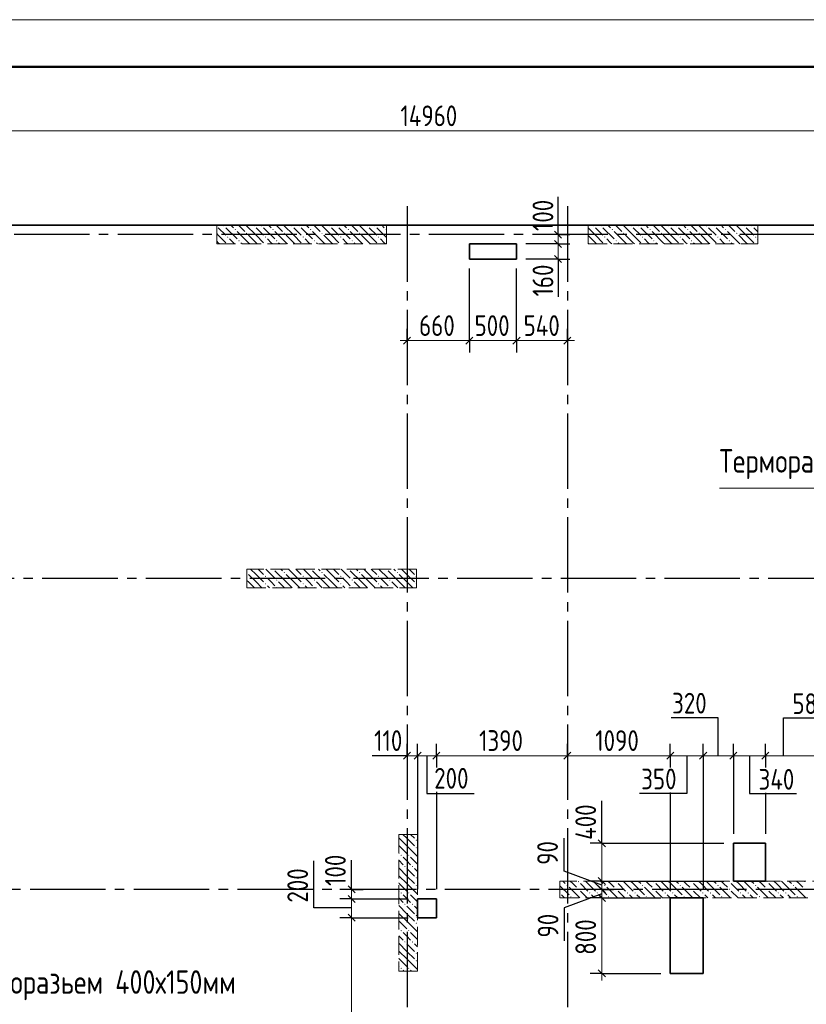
# Model space of a CAD drawing. Header units: millimetres. Extents: x 0 to 43617, y 0 to 59400.
# Tile 30 of 32: x 10514 to 18858, y 48952 to 59400. Entities that reach past the tile are written whole.
import ezdxf

# ---------------------------------------------------------------- set-up
doc = ezdxf.new("R2010")
doc.units = ezdxf.units.MM
doc.linetypes.add('______2', pattern=[270, 200, -70])
doc.linetypes.add('______5', pattern=[1100, 800, -100, 100, -100])
for name, color, linetype, lineweight in [('Standard', 7, 'Continuous', 25), ('ЖБ Пилон', 180, 'Continuous', 25), ('Оси', 40, '______5', 18), ('Примечания', 7, 'Continuous', 25), ('Размерная выноска', 7, 'Continuous', 13)]:
    doc.layers.add(name, color=color, linetype=linetype, lineweight=lineweight)
doc.layers.add('ЖБ Перекрытие верхний уровень', color=7, linetype='Continuous', lineweight=25, true_color=0xe0e0ff)
doc.layers.add('ЖБ Стена верхний уровень', color=7, linetype='Continuous', lineweight=25, true_color=0x006e00)
doc.styles.add('GOST 2.304-81', font='txt')

msp = doc.modelspace()

# ---------------------------------------------------------------- hatches: boundary and pattern name
at = {"layer": 'ЖБ Пилон', "linetype": 'Continuous', "lineweight": 18, "transparency": 33554687}
for points in [[(12604, 57217), (12607, 57213), (12604, 57210)], [(12674, 57213), (12681, 57220), (12687, 57213), (12681, 57207)], [(12794, 57173), (12801, 57180), (12807, 57173), (12801, 57167)], [(12994, 57213), (13001, 57220), (13007, 57213), (13001, 57207)], [(13074, 57213), (13081, 57220), (13087, 57213), (13081, 57207)], [(13194, 57173), (13201, 57180), (13207, 57173), (13201, 57167)], [(13394, 57213), (13401, 57220), (13407, 57213), (13401, 57207)], [(13474, 57213), (13481, 57220), (13487, 57213), (13481, 57207)], [(13594, 57173), (13601, 57180), (13607, 57173), (13601, 57167)], [(13794, 57213), (13801, 57220), (13807, 57213), (13801, 57207)], [(13874, 57213), (13881, 57220), (13887, 57213), (13881, 57207)], [(13994, 57173), (14001, 57180), (14007, 57173), (14001, 57167)], [(14194, 57213), (14201, 57220), (14207, 57213), (14201, 57207)], [(14274, 57213), (14281, 57220), (14287, 57213), (14281, 57207)], [(14394, 57173), (14401, 57180), (14404, 57177), (14404, 57170), (14401, 57167)], [(16594, 57213), (16601, 57220), (16607, 57213), (16601, 57207)], [(16674, 57213), (16681, 57220), (16687, 57213), (16681, 57207)], [(16794, 57173), (16801, 57180), (16807, 57173), (16801, 57167)], [(16994, 57213), (17001, 57220), (17007, 57213), (17001, 57207)], [(17074, 57213), (17081, 57220), (17087, 57213), (17081, 57207)], [(17194, 57173), (17201, 57180), (17207, 57173), (17201, 57167)], [(17394, 57213), (17401, 57220), (17407, 57213), (17401, 57207)], [(17474, 57213), (17481, 57220), (17487, 57213), (17481, 57207)], [(17594, 57173), (17601, 57180), (17607, 57173), (17601, 57167)], [(17794, 57213), (17801, 57220), (17807, 57213), (17801, 57207)], [(17874, 57213), (17881, 57220), (17887, 57213), (17881, 57207)], [(17994, 57173), (18001, 57180), (18007, 57173), (18001, 57167)], [(18194, 57213), (18201, 57220), (18207, 57213), (18201, 57207)], [(18274, 57213), (18281, 57220), (18287, 57213), (18281, 57207)], [(12714, 57093), (12721, 57100), (12727, 57093), (12721, 57087)], [(12834, 57053), (12841, 57060), (12847, 57053), (12841, 57047)], [(12914, 57133), (12921, 57140), (12927, 57133), (12921, 57127)], [(13114, 57093), (13121, 57100), (13127, 57093), (13121, 57087)], [(13234, 57053), (13241, 57060), (13247, 57053), (13241, 57047)], [(13314, 57133), (13321, 57140), (13327, 57133), (13321, 57127)], [(13514, 57093), (13521, 57100), (13527, 57093), (13521, 57087)], [(13634, 57053), (13641, 57060), (13647, 57053), (13641, 57047)], [(13714, 57133), (13721, 57140), (13727, 57133), (13721, 57127)], [(13914, 57093), (13921, 57100), (13927, 57093), (13921, 57087)], [(14034, 57053), (14041, 57060), (14047, 57053), (14041, 57047)], [(14114, 57133), (14121, 57140), (14127, 57133), (14121, 57127)], [(14314, 57093), (14321, 57100), (14327, 57093), (14321, 57087)], [(16714, 57093), (16721, 57100), (16727, 57093), (16721, 57087)], [(16834, 57053), (16841, 57060), (16847, 57053), (16841, 57047)], [(16914, 57133), (16921, 57140), (16927, 57133), (16921, 57127)], [(17114, 57093), (17121, 57100), (17127, 57093), (17121, 57087)], [(17234, 57053), (17241, 57060), (17247, 57053), (17241, 57047)], [(17314, 57133), (17321, 57140), (17327, 57133), (17321, 57127)], [(17514, 57093), (17521, 57100), (17527, 57093), (17521, 57087)], [(17634, 57053), (17641, 57060), (17647, 57053), (17641, 57047)], [(17714, 57133), (17721, 57140), (17727, 57133), (17721, 57127)], [(17914, 57093), (17921, 57100), (17927, 57093), (17921, 57087)], [(18034, 57053), (18041, 57060), (18047, 57053), (18041, 57047)], [(18114, 57133), (18121, 57140), (18127, 57133), (18121, 57127)], [(18314, 57093), (18321, 57100), (18327, 57093), (18321, 57087)], [(12924, 53537), (12927, 53533), (12924, 53530)], [(13114, 53493), (13121, 53500), (13127, 53493), (13121, 53487)], [(13204, 53570), (13201, 53567), (13198, 53570)], [(13314, 53533), (13321, 53540), (13327, 53533), (13321, 53527)], [(13514, 53493), (13521, 53500), (13527, 53493), (13521, 53487)], [(13604, 53570), (13601, 53567), (13598, 53570)], [(13714, 53533), (13721, 53540), (13727, 53533), (13721, 53527)], [(13914, 53493), (13921, 53500), (13927, 53493), (13921, 53487)], [(14004, 53570), (14001, 53567), (13998, 53570)], [(14114, 53533), (14121, 53540), (14127, 53533), (14121, 53527)], [(14314, 53493), (14321, 53500), (14327, 53493), (14321, 53487)], [(14404, 53570), (14401, 53567), (14398, 53570)], [(14514, 53533), (14521, 53540), (14527, 53533), (14521, 53527)], [(14714, 53493), (14721, 53500), (14724, 53497), (14724, 53490), (14721, 53487)], [(13114, 53413), (13121, 53420), (13127, 53413), (13121, 53407)], [(13234, 53453), (13241, 53460), (13247, 53453), (13241, 53447)], [(13514, 53413), (13521, 53420), (13527, 53413), (13521, 53407)], [(13634, 53453), (13641, 53460), (13647, 53453), (13641, 53447)], [(13914, 53413), (13921, 53420), (13927, 53413), (13921, 53407)], [(14034, 53453), (14041, 53460), (14047, 53453), (14041, 53447)], [(14314, 53413), (14321, 53420), (14327, 53413), (14321, 53407)], [(14434, 53453), (14441, 53460), (14447, 53453), (14441, 53447)], [(14714, 53413), (14721, 53420), (14724, 53417), (14724, 53410), (14721, 53407)], [(13234, 53373), (13241, 53380), (13247, 53373), (13244, 53370), (13238, 53370)], [(13634, 53373), (13641, 53380), (13647, 53373), (13644, 53370), (13638, 53370)], [(14034, 53373), (14041, 53380), (14047, 53373), (14044, 53370), (14038, 53370)], [(14434, 53373), (14441, 53380), (14447, 53373), (14444, 53370), (14438, 53370)], [(14714, 50693), (14721, 50700), (14727, 50693), (14721, 50687)], [(14714, 50613), (14721, 50620), (14727, 50613), (14721, 50607)], [(14554, 50533), (14561, 50540), (14567, 50533), (14561, 50527)], [(14634, 50533), (14641, 50540), (14647, 50533), (14641, 50527)], [(14594, 50413), (14601, 50420), (14607, 50413), (14601, 50407)], [(14674, 50413), (14681, 50420), (14687, 50413), (14681, 50407)], [(14714, 50293), (14721, 50300), (14727, 50293), (14721, 50287)], [(14714, 50213), (14721, 50220), (14727, 50213), (14721, 50207)], [(14554, 50133), (14561, 50140), (14567, 50133), (14561, 50127)], [(14634, 50133), (14641, 50140), (14647, 50133), (14641, 50127)], [(14594, 50013), (14601, 50020), (14607, 50013), (14601, 50007)], [(14674, 50013), (14681, 50020), (14687, 50013), (14681, 50007)], [(14714, 49893), (14721, 49900), (14727, 49893), (14721, 49887)], [(14554, 49733), (14561, 49740), (14567, 49733), (14561, 49727)], [(14634, 49733), (14641, 49740), (14647, 49733), (14641, 49727)], [(14714, 49813), (14721, 49820), (14727, 49813), (14721, 49807)], [(14594, 49613), (14601, 49620), (14607, 49613), (14601, 49607)], [(14674, 49613), (14681, 49620), (14687, 49613), (14681, 49607)], [(14714, 49493), (14721, 49500), (14727, 49493), (14721, 49487)], [(14554, 49333), (14561, 49340), (14567, 49333), (14561, 49327)], [(14634, 49333), (14641, 49340), (14647, 49333), (14641, 49327)], [(14714, 49413), (14721, 49420), (14727, 49413), (14721, 49407)]]:
    msp.add_hatch(color=7, dxfattribs=at).paths.add_polyline_path(points, flags=16)
at = {"layer": 'ЖБ Стена верхний уровень', "linetype": 'Continuous', "lineweight": 18, "transparency": 33554687}
for points in [[(16434, 50253), (16441, 50260), (16447, 50253), (16441, 50247)], [(16834, 50253), (16841, 50260), (16847, 50253), (16841, 50247)], [(17234, 50253), (17241, 50260), (17247, 50253), (17241, 50247)], [(17634, 50253), (17641, 50260), (17647, 50253), (17641, 50247)], [(18034, 50253), (18041, 50260), (18047, 50253), (18041, 50247)], [(18434, 50253), (18441, 50260), (18447, 50253), (18441, 50247)], [(18834, 50253), (18841, 50260), (18847, 50253), (18841, 50247)], [(16314, 50213), (16321, 50220), (16327, 50213), (16321, 50207)], [(16434, 50173), (16441, 50180), (16447, 50173), (16441, 50167)], [(16714, 50213), (16721, 50220), (16727, 50213), (16721, 50207)], [(16834, 50173), (16841, 50180), (16847, 50173), (16841, 50167)], [(17114, 50213), (17121, 50220), (17127, 50213), (17121, 50207)], [(17234, 50173), (17241, 50180), (17247, 50173), (17241, 50167)], [(17514, 50213), (17521, 50220), (17527, 50213), (17521, 50207)], [(17634, 50173), (17641, 50180), (17647, 50173), (17641, 50167)], [(17914, 50213), (17921, 50220), (17927, 50213), (17921, 50207)], [(18034, 50173), (18041, 50180), (18047, 50173), (18041, 50167)], [(18314, 50213), (18321, 50220), (18327, 50213), (18321, 50207)], [(18434, 50173), (18441, 50180), (18447, 50173), (18441, 50167)], [(18714, 50213), (18721, 50220), (18727, 50213), (18721, 50207)], [(18834, 50173), (18841, 50180), (18847, 50173), (18841, 50167)], [(16244, 50137), (16247, 50133), (16244, 50130)], [(16354, 50093), (16361, 50100), (16367, 50093), (16361, 50087)], [(16554, 50133), (16561, 50140), (16567, 50133), (16561, 50127)], [(16634, 50133), (16641, 50140), (16647, 50133), (16641, 50127)], [(16754, 50093), (16761, 50100), (16767, 50093), (16761, 50087)], [(16954, 50133), (16961, 50140), (16967, 50133), (16961, 50127)], [(17034, 50133), (17041, 50140), (17047, 50133), (17041, 50127)], [(17154, 50093), (17161, 50100), (17167, 50093), (17161, 50087)], [(17354, 50133), (17361, 50140), (17367, 50133), (17361, 50127)], [(17434, 50133), (17441, 50140), (17447, 50133), (17441, 50127)], [(17554, 50093), (17561, 50100), (17567, 50093), (17561, 50087)], [(17754, 50133), (17761, 50140), (17767, 50133), (17761, 50127)], [(17834, 50133), (17841, 50140), (17847, 50133), (17841, 50127)], [(17954, 50093), (17961, 50100), (17967, 50093), (17961, 50087)], [(18154, 50133), (18161, 50140), (18167, 50133), (18161, 50127)], [(18234, 50133), (18241, 50140), (18247, 50133), (18241, 50127)], [(18354, 50093), (18361, 50100), (18367, 50093), (18361, 50087)], [(18554, 50133), (18561, 50140), (18567, 50133), (18561, 50127)], [(18634, 50133), (18641, 50140), (18647, 50133), (18641, 50127)], [(18754, 50093), (18761, 50100), (18767, 50093), (18761, 50087)]]:
    msp.add_hatch(color=7, dxfattribs=at).paths.add_polyline_path(points, flags=16)

# ---------------------------------------------------------------- linework, layer by layer
at = {"layer": 'Standard', "color": 7, "linetype": 'Continuous', "lineweight": 13, "transparency": 33554687}
for p, q in [((22354, 58220), (7394, 58220)), ((16224, 57120), (16224, 57195)), ((16224, 57020), (16224, 56860)), ((16224, 56860), (16224, 56785)), ((14624, 55994), (14549, 55994)), ((14624, 55994), (15284, 55994)), ((15284, 55994), (15784, 55994)), ((15784, 55994), (16324, 55994)), ((16324, 55994), (16399, 55994)), ((14624, 51590), (14549, 51590)), ((14734, 51590), (14624, 51590)), ((14934, 51590), (14734, 51590)), ((16324, 51590), (14934, 51590)), ((17414, 51590), (16324, 51590)), ((17764, 51590), (17414, 51590)), ((18084, 51590), (17764, 51590)), ((18424, 51590), (18084, 51590)), ((19004, 51590), (18424, 51590)), ((16689, 50660), (16689, 50735)), ((16689, 50260), (16689, 50170)), ((14034, 50170), (14034, 50245)), ((16689, 50170), (16689, 50080)), ((14034, 50070), (14034, 49870)), ((16689, 50080), (16689, 49280)), ((14034, 49870), (14034, 46250)), ((16689, 49280), (16689, 49205))]:
    msp.add_line(p, q, dxfattribs=at)
at = {"layer": 'Standard', "color": 7, "linetype": 'Continuous', "lineweight": 25, "transparency": 33554687}
for p, q in [((16187, 57157), (16262, 57083)), ((16187, 57057), (16262, 56983)), ((16187, 56897), (16262, 56823)), ((14586, 55956), (14661, 56031)), ((15246, 55956), (15322, 56031)), ((15746, 55956), (15821, 56031)), ((16286, 55956), (16361, 56031)), ((14661, 51628), (14586, 51552)), ((14771, 51628), (14697, 51552)), ((14971, 51628), (14897, 51552)), ((16361, 51628), (16286, 51552)), ((17451, 51628), (17377, 51552)), ((17802, 51628), (17726, 51552)), ((18121, 51628), (18046, 51552)), ((18461, 51628), (18386, 51552)), ((16651, 50697), (16726, 50623)), ((16651, 50297), (16726, 50223)), ((13997, 50208), (14071, 50133)), ((16651, 50208), (16726, 50133)), ((13997, 50108), (14071, 50033)), ((16651, 50117), (16726, 50042)), ((13997, 49908), (14071, 49833)), ((16651, 49317), (16726, 49242))]:
    msp.add_line(p, q, dxfattribs=at)
at = {"layer": 'Standard', "color": 251, "linetype": 'Continuous', "lineweight": -3, "true_color": 0x656565, "transparency": 33554687}
for p, q in [((16224, 57120), (16099, 57120)), ((16224, 57120), (16349, 57120)), ((16224, 57120), (16224, 57120)), ((16224, 57020), (16099, 57020)), ((16224, 57020), (16349, 57020)), ((16224, 56860), (16099, 56860)), ((16224, 56860), (16349, 56860)), ((14624, 55994), (14624, 56119)), ((15284, 55994), (15284, 56119)), ((15784, 55994), (15784, 56119)), ((16324, 55994), (16324, 56119)), ((14624, 55994), (14624, 55869)), ((14624, 55994), (14624, 55994)), ((15284, 55994), (15284, 55869)), ((15784, 55994), (15784, 55869)), ((16324, 55994), (16324, 55869)), ((16324, 55994), (16324, 55994)), ((14624, 51590), (14624, 51715)), ((14734, 51590), (14734, 51715)), ((14934, 51590), (14934, 51715)), ((16324, 51590), (16324, 51715)), ((17414, 51590), (17414, 51715)), ((17764, 51590), (17764, 51715)), ((18084, 51590), (18084, 51715)), ((18424, 51590), (18424, 51715)), ((14624, 51590), (14624, 51465)), ((14624, 51590), (14624, 51590)), ((14734, 51590), (14734, 51465)), ((14734, 51590), (14734, 50175)), ((14934, 51590), (14934, 51465)), ((14934, 51590), (14934, 51492)), ((16324, 51590), (16324, 51465)), ((16324, 51590), (16324, 51590)), ((17414, 51590), (17414, 51465)), ((17414, 51590), (17414, 51484)), ((17764, 51590), (17764, 51465)), ((18084, 51590), (18084, 51465)), ((18424, 51590), (18424, 51465)), ((18424, 51590), (18424, 51481)), ((14934, 51207), (14934, 50175)), ((17414, 51200), (17414, 50180)), ((18424, 51196), (18424, 50760)), ((16689, 50660), (16564, 50660)), ((16689, 50660), (16814, 50660)), ((16689, 50660), (17984, 50660)), ((16689, 50260), (16564, 50260)), ((16689, 50260), (16814, 50260)), ((16689, 50260), (17984, 50260)), ((14034, 50170), (13909, 50170)), ((14034, 50170), (14159, 50170)), ((14034, 50170), (14034, 50170)), ((16689, 50170), (16564, 50170)), ((16689, 50170), (16814, 50170)), ((16689, 50170), (16689, 50170)), ((14034, 50070), (13909, 50070)), ((14034, 50070), (14159, 50070)), ((14034, 50070), (14634, 50070)), ((16689, 50080), (16564, 50080)), ((16689, 50080), (16814, 50080)), ((16689, 50080), (17314, 50080)), ((14034, 49870), (13909, 49870)), ((14034, 49870), (14159, 49870)), ((14034, 49870), (14634, 49870)), ((16689, 49280), (16564, 49280)), ((16689, 49280), (16814, 49280)), ((16689, 49280), (17314, 49280))]:
    msp.add_line(p, q, dxfattribs=at)
at = {"layer": 'Standard', "color": 7, "linetype": 'Continuous', "lineweight": 13, "transparency": 33554687}
msp.add_lwpolyline([(0, 0), (42000, 0), (42000, 59400), (0, 59400), (0, 0)], close=True, dxfattribs=at)
at = {"layer": 'Standard', "color": 7, "linetype": 'Continuous', "lineweight": 50, "transparency": 33554687}
msp.add_lwpolyline([(2000, 58900), (41500, 58900), (41500, 500), (2000, 500), (2000, 58900)], close=True, dxfattribs=at)
at = {"layer": 'Standard', "color": 7, "linetype": 'Continuous', "lineweight": 13, "transparency": 33554687}
for points in [[(16224, 57120), (16224, 57051), (16224, 57051), (16224, 57020)], [(16689, 50660), (16689, 50605), (16689, 50605), (16689, 50260)], [(14034, 50170), (14034, 50114), (14034, 50114), (14034, 50070)]]:
    msp.add_lwpolyline(points, dxfattribs=at)
at = {"layer": 'Standard', "color": 251, "linetype": 'Continuous', "lineweight": -3, "true_color": 0x656565, "transparency": 33554687}
for points in [[(16224, 57020), (16207, 57020), (16207, 57020), (15884, 57020)], [(16224, 56860), (16207, 56860), (16207, 56860), (15884, 56860)], [(15284, 55994), (15284, 56011), (15284, 56011), (15284, 56011), (15284, 56011), (15284, 56081), (15284, 56081), (15284, 56760)], [(15784, 55994), (15784, 56011), (15784, 56011), (15784, 56143), (15784, 56143), (15784, 56760)], [(17764, 51590), (17764, 51307), (17764, 51307), (17764, 51230), (17764, 51230), (17764, 50180)], [(18084, 51590), (18084, 51318), (18084, 51318), (18084, 51243), (18084, 51243), (18084, 50760)]]:
    msp.add_lwpolyline(points, dxfattribs=at)
at = {"layer": 'ЖБ Перекрытие верхний уровень', "color": 7, "linetype": 'Continuous', "lineweight": 35, "transparency": 33554687}
for p, q in [((22354, 57220), (8924, 57220)), ((15784, 57020), (15284, 57020)), ((15284, 57020), (15284, 56860)), ((15784, 56860), (15784, 57020)), ((15284, 56860), (15784, 56860)), ((18424, 50660), (18084, 50660)), ((18084, 50660), (18084, 50260)), ((18424, 50260), (18424, 50660)), ((18084, 50260), (18424, 50260)), ((14934, 50070), (14734, 50070)), ((14734, 50070), (14734, 49870)), ((14934, 49870), (14934, 50070)), ((17764, 50080), (17414, 50080)), ((17414, 50080), (17414, 49280)), ((17764, 49280), (17764, 50080)), ((14734, 49870), (14934, 49870)), ((17414, 49280), (17764, 49280))]:
    msp.add_line(p, q, dxfattribs=at)
at = {"layer": 'ЖБ Пилон', "color": 253, "linetype": '______2', "lineweight": 13, "true_color": 0xa0a0a0, "transparency": 33554687}
for p, q in [((14404, 57220), (12604, 57220)), ((12604, 57220), (12604, 57020)), ((14404, 57020), (14404, 57220)), ((18344, 57220), (16544, 57220)), ((16544, 57220), (16544, 57020)), ((18344, 57020), (18344, 57220)), ((12604, 57020), (14404, 57020)), ((16544, 57020), (18344, 57020)), ((14724, 53570), (12924, 53570)), ((12924, 53570), (12924, 53370)), ((14724, 53370), (14724, 53570)), ((12924, 53370), (14724, 53370)), ((14534, 50755), (14534, 49305)), ((14734, 50755), (14534, 50755)), ((14734, 49305), (14734, 50755)), ((14534, 49305), (14734, 49305))]:
    msp.add_line(p, q, dxfattribs=at)
at = {"layer": 'ЖБ Пилон', "color": 9, "linetype": 'Continuous', "lineweight": 18, "true_color": 0xc7c7c7, "transparency": 33554687}
for p, q in [((12621, 57193), (12701, 57113)), ((12701, 57193), (12821, 57073)), ((12754, 57220), (12781, 57193)), ((12941, 57033), (12821, 57153)), ((12834, 57220), (12901, 57153)), ((13021, 57113), (12914, 57220)), ((13021, 57193), (13101, 57113)), ((13101, 57193), (13221, 57073)), ((13154, 57220), (13181, 57193)), ((13341, 57033), (13221, 57153)), ((13234, 57220), (13301, 57153)), ((13421, 57113), (13314, 57220)), ((13421, 57193), (13501, 57113)), ((13501, 57193), (13621, 57073)), ((13554, 57220), (13581, 57193)), ((13741, 57033), (13621, 57153)), ((13634, 57220), (13701, 57153)), ((13821, 57113), (13714, 57220)), ((13821, 57193), (13901, 57113)), ((13901, 57193), (14021, 57073)), ((13954, 57220), (13981, 57193)), ((14141, 57033), (14021, 57153)), ((14034, 57220), (14101, 57153)), ((14221, 57113), (14114, 57220)), ((14221, 57193), (14301, 57113)), ((14301, 57193), (14404, 57090)), ((14354, 57220), (14381, 57193)), ((16621, 57113), (16544, 57190)), ((16621, 57193), (16701, 57113)), ((16701, 57193), (16821, 57073)), ((16754, 57220), (16781, 57193)), ((16941, 57033), (16821, 57153)), ((16834, 57220), (16901, 57153)), ((17021, 57113), (16914, 57220)), ((17021, 57193), (17101, 57113)), ((17101, 57193), (17221, 57073)), ((17154, 57220), (17181, 57193)), ((17341, 57033), (17221, 57153)), ((17234, 57220), (17301, 57153)), ((17421, 57113), (17314, 57220)), ((17421, 57193), (17501, 57113)), ((17501, 57193), (17621, 57073)), ((17554, 57220), (17581, 57193)), ((17741, 57033), (17621, 57153)), ((17634, 57220), (17701, 57153)), ((17821, 57113), (17714, 57220)), ((17821, 57193), (17901, 57113)), ((17901, 57193), (18021, 57073)), ((17954, 57220), (17981, 57193)), ((18141, 57033), (18021, 57153)), ((18034, 57220), (18101, 57153)), ((18221, 57113), (18114, 57220)), ((18221, 57193), (18301, 57113)), ((18301, 57193), (18344, 57150)), ((12621, 57113), (12604, 57130)), ((12604, 57050), (12621, 57033)), ((12621, 57113), (12701, 57033)), ((12781, 57033), (12741, 57073)), ((12941, 57113), (13021, 57033)), ((13021, 57113), (13101, 57033)), ((13181, 57033), (13141, 57073)), ((13341, 57113), (13421, 57033)), ((13421, 57113), (13501, 57033)), ((13581, 57033), (13541, 57073)), ((13741, 57113), (13821, 57033)), ((13821, 57113), (13901, 57033)), ((13981, 57033), (13941, 57073)), ((14141, 57113), (14221, 57033)), ((14221, 57113), (14301, 57033)), ((14381, 57033), (14341, 57073)), ((16544, 57110), (16621, 57033)), ((16621, 57113), (16701, 57033)), ((16781, 57033), (16741, 57073)), ((16941, 57113), (17021, 57033)), ((17021, 57113), (17101, 57033)), ((17181, 57033), (17141, 57073)), ((17341, 57113), (17421, 57033)), ((17421, 57113), (17501, 57033)), ((17581, 57033), (17541, 57073)), ((17741, 57113), (17821, 57033)), ((17821, 57113), (17901, 57033)), ((17981, 57033), (17941, 57073)), ((18141, 57113), (18221, 57033)), ((18221, 57113), (18301, 57033)), ((18344, 57070), (18341, 57073)), ((12621, 57033), (12634, 57020)), ((12794, 57020), (12781, 57033)), ((12861, 57033), (12874, 57020)), ((12941, 57033), (12954, 57020)), ((13021, 57033), (13034, 57020)), ((13194, 57020), (13181, 57033)), ((13261, 57033), (13274, 57020)), ((13341, 57033), (13354, 57020)), ((13421, 57033), (13434, 57020)), ((13594, 57020), (13581, 57033)), ((13661, 57033), (13674, 57020)), ((13741, 57033), (13754, 57020)), ((13821, 57033), (13834, 57020)), ((13994, 57020), (13981, 57033)), ((14061, 57033), (14074, 57020)), ((14141, 57033), (14154, 57020)), ((14221, 57033), (14234, 57020)), ((14394, 57020), (14381, 57033)), ((16544, 57030), (16554, 57020)), ((16621, 57033), (16634, 57020)), ((16794, 57020), (16781, 57033)), ((16861, 57033), (16874, 57020)), ((16941, 57033), (16954, 57020)), ((17021, 57033), (17034, 57020)), ((17194, 57020), (17181, 57033)), ((17261, 57033), (17274, 57020)), ((17341, 57033), (17354, 57020)), ((17421, 57033), (17434, 57020)), ((17594, 57020), (17581, 57033)), ((17661, 57033), (17674, 57020)), ((17741, 57033), (17754, 57020)), ((17821, 57033), (17834, 57020)), ((17994, 57020), (17981, 57033)), ((18061, 57033), (18074, 57020)), ((18141, 57033), (18154, 57020)), ((18221, 57033), (18234, 57020)), ((12941, 53513), (13021, 53433)), ((13021, 53513), (12964, 53570)), ((13021, 53513), (13101, 53433)), ((13044, 53570), (13101, 53513)), ((13124, 53570), (13221, 53473)), ((13341, 53433), (13221, 53553)), ((13284, 53570), (13301, 53553)), ((13341, 53513), (13421, 53433)), ((13421, 53513), (13364, 53570)), ((13421, 53513), (13501, 53433)), ((13444, 53570), (13501, 53513)), ((13524, 53570), (13621, 53473)), ((13741, 53433), (13621, 53553)), ((13684, 53570), (13701, 53553)), ((13741, 53513), (13821, 53433)), ((13821, 53513), (13764, 53570)), ((13821, 53513), (13901, 53433)), ((13844, 53570), (13901, 53513)), ((13924, 53570), (14021, 53473)), ((14141, 53433), (14021, 53553)), ((14084, 53570), (14101, 53553)), ((14141, 53513), (14221, 53433)), ((14221, 53513), (14164, 53570)), ((14221, 53513), (14301, 53433)), ((14244, 53570), (14301, 53513)), ((14324, 53570), (14421, 53473)), ((14541, 53433), (14421, 53553)), ((14484, 53570), (14501, 53553)), ((14541, 53513), (14621, 53433)), ((14621, 53513), (14564, 53570)), ((14621, 53513), (14701, 53433)), ((14644, 53570), (14701, 53513)), ((12941, 53433), (12924, 53450)), ((12941, 53433), (13004, 53370)), ((13021, 53433), (13084, 53370)), ((13181, 53433), (13141, 53473)), ((13141, 53393), (13164, 53370)), ((13221, 53393), (13181, 53433)), ((13261, 53433), (13324, 53370)), ((13341, 53433), (13404, 53370)), ((13421, 53433), (13484, 53370)), ((13581, 53433), (13541, 53473)), ((13541, 53393), (13564, 53370)), ((13621, 53393), (13581, 53433)), ((13661, 53433), (13724, 53370)), ((13741, 53433), (13804, 53370)), ((13821, 53433), (13884, 53370)), ((13981, 53433), (13941, 53473)), ((13941, 53393), (13964, 53370)), ((14021, 53393), (13981, 53433)), ((14061, 53433), (14124, 53370)), ((14141, 53433), (14204, 53370)), ((14221, 53433), (14284, 53370)), ((14381, 53433), (14341, 53473)), ((14341, 53393), (14364, 53370)), ((14421, 53393), (14381, 53433)), ((14461, 53433), (14524, 53370)), ((14541, 53433), (14604, 53370)), ((14621, 53433), (14684, 53370)), ((12924, 53370), (12924, 53370)), ((14541, 50713), (14621, 50633)), ((14621, 50713), (14579, 50755)), ((14621, 50713), (14701, 50633)), ((14659, 50755), (14701, 50713)), ((14541, 50633), (14534, 50640)), ((14541, 50633), (14621, 50553)), ((14621, 50633), (14734, 50520)), ((14534, 50560), (14541, 50553)), ((14534, 50480), (14581, 50433)), ((14621, 50473), (14581, 50513)), ((14661, 50433), (14621, 50473)), ((14661, 50513), (14734, 50440)), ((14621, 50313), (14534, 50400)), ((14621, 50393), (14701, 50313)), ((14701, 50393), (14734, 50360)), ((14541, 50313), (14621, 50233)), ((14621, 50313), (14701, 50233)), ((14541, 50233), (14534, 50240)), ((14534, 50160), (14541, 50153)), ((14541, 50233), (14621, 50153)), ((14621, 50233), (14734, 50120)), ((14534, 50080), (14581, 50033)), ((14621, 50073), (14581, 50113)), ((14661, 50033), (14621, 50073)), ((14661, 50113), (14734, 50040)), ((14621, 49913), (14534, 50000)), ((14621, 49993), (14701, 49913)), ((14701, 49993), (14734, 49960)), ((14541, 49833), (14534, 49840)), ((14541, 49913), (14621, 49833)), ((14621, 49913), (14701, 49833)), ((14534, 49760), (14541, 49753)), ((14541, 49833), (14621, 49753)), ((14621, 49833), (14734, 49720)), ((14534, 49680), (14581, 49633)), ((14621, 49673), (14581, 49713)), ((14661, 49633), (14621, 49673)), ((14661, 49713), (14734, 49640)), ((14621, 49513), (14534, 49600)), ((14621, 49593), (14701, 49513)), ((14701, 49593), (14734, 49560)), ((14541, 49433), (14534, 49440)), ((14541, 49513), (14621, 49433)), ((14541, 49433), (14621, 49353)), ((14621, 49513), (14701, 49433)), ((14621, 49433), (14734, 49320)), ((14534, 49360), (14541, 49353)), ((14589, 49305), (14581, 49313)), ((14661, 49313), (14669, 49305))]:
    msp.add_line(p, q, dxfattribs=at)
at = {"layer": 'ЖБ Стена верхний уровень', "color": 251, "linetype": '______2', "lineweight": 13, "true_color": 0x656565, "transparency": 33554687}
for p, q in [((21824, 50260), (16244, 50260)), ((16244, 50260), (16244, 50080)), ((16244, 50080), (21824, 50080))]:
    msp.add_line(p, q, dxfattribs=at)
at = {"layer": 'ЖБ Стена верхний уровень', "color": 9, "linetype": 'Continuous', "lineweight": 18, "true_color": 0xc7c7c7, "transparency": 33554687}
for p, q in [((16274, 50260), (16301, 50233)), ((16381, 50233), (16354, 50260)), ((16541, 50233), (16514, 50260)), ((16594, 50260), (16621, 50233)), ((16674, 50260), (16701, 50233)), ((16781, 50233), (16754, 50260)), ((16941, 50233), (16914, 50260)), ((16994, 50260), (17021, 50233)), ((17074, 50260), (17101, 50233)), ((17181, 50233), (17154, 50260)), ((17341, 50233), (17314, 50260)), ((17394, 50260), (17421, 50233)), ((17474, 50260), (17501, 50233)), ((17581, 50233), (17554, 50260)), ((17741, 50233), (17714, 50260)), ((17794, 50260), (17821, 50233)), ((17874, 50260), (17901, 50233)), ((17981, 50233), (17954, 50260)), ((18141, 50233), (18114, 50260)), ((18194, 50260), (18221, 50233)), ((18274, 50260), (18301, 50233)), ((18381, 50233), (18354, 50260)), ((18541, 50233), (18514, 50260)), ((18594, 50260), (18621, 50233)), ((18674, 50260), (18701, 50233)), ((18781, 50233), (18754, 50260)), ((16244, 50210), (16341, 50113)), ((16341, 50193), (16454, 50080)), ((16421, 50193), (16381, 50233)), ((16461, 50233), (16541, 50153)), ((16461, 50153), (16534, 50080)), ((16541, 50233), (16621, 50153)), ((16621, 50233), (16741, 50113)), ((16741, 50193), (16854, 50080)), ((16821, 50193), (16781, 50233)), ((16861, 50233), (16941, 50153)), ((16861, 50153), (16934, 50080)), ((16941, 50233), (17021, 50153)), ((17021, 50233), (17141, 50113)), ((17141, 50193), (17254, 50080)), ((17221, 50193), (17181, 50233)), ((17261, 50233), (17341, 50153)), ((17261, 50153), (17334, 50080)), ((17341, 50233), (17421, 50153)), ((17421, 50233), (17541, 50113)), ((17541, 50193), (17654, 50080)), ((17621, 50193), (17581, 50233)), ((17661, 50233), (17741, 50153)), ((17661, 50153), (17734, 50080)), ((17741, 50233), (17821, 50153)), ((17821, 50233), (17941, 50113)), ((17941, 50193), (18054, 50080)), ((18021, 50193), (17981, 50233)), ((18061, 50233), (18141, 50153)), ((18061, 50153), (18134, 50080)), ((18141, 50233), (18221, 50153)), ((18221, 50233), (18341, 50113)), ((18341, 50193), (18454, 50080)), ((18421, 50193), (18381, 50233)), ((18461, 50233), (18541, 50153)), ((18461, 50153), (18534, 50080)), ((18541, 50233), (18621, 50153)), ((18621, 50233), (18741, 50113)), ((18741, 50193), (18854, 50080)), ((18821, 50193), (18781, 50233)), ((16261, 50113), (16294, 50080)), ((16614, 50080), (16581, 50113)), ((16661, 50113), (16694, 50080)), ((17014, 50080), (16981, 50113)), ((17061, 50113), (17094, 50080)), ((17414, 50080), (17381, 50113)), ((17461, 50113), (17494, 50080)), ((17814, 50080), (17781, 50113)), ((17861, 50113), (17894, 50080)), ((18214, 50080), (18181, 50113)), ((18261, 50113), (18294, 50080)), ((18614, 50080), (18581, 50113)), ((18661, 50113), (18694, 50080))]:
    msp.add_line(p, q, dxfattribs=at)
at = {"layer": 'Оси', "color": 8, "linetype": '______5', "lineweight": -3, "transparency": 33554687}
for p, q in [((14624, 57420), (14624, 7100)), ((16324, 57420), (16324, 7100)), ((23354, 57120), (4600, 57120)), ((22554, 53470), (4600, 53470)), ((26824, 50170), (4600, 50170))]:
    msp.add_line(p, q, dxfattribs=at)
at = {"layer": 'Примечания', "color": 7, "linetype": 'Continuous', "lineweight": 13, "transparency": 33554687}
msp.add_line((17936, 54430), (22024, 54430), dxfattribs=at)
at = {"layer": 'Размерная выноска', "color": 7, "linetype": 'Continuous', "lineweight": 25, "transparency": 33554687}
for p, q in [((16224, 57120), (16224, 57520)), ((16224, 56860), (16224, 56460)), ((14624, 51590), (14254, 51590)), ((16689, 50660), (16689, 51110)), ((14034, 50170), (14034, 50480))]:
    msp.add_line(p, q, dxfattribs=at)
for points in [[(17924, 51590), (17924, 51990), (17424, 51990)], [(18614, 51590), (18614, 51990), (19114, 51990)], [(14834, 51590), (14834, 51190), (15334, 51190)], [(17589, 51590), (17589, 51190), (17089, 51190)], [(18254, 51590), (18254, 51190), (18754, 51190)], [(16689, 50215), (16289, 50365), (16289, 50715)], [(14034, 49975), (13634, 49975), (13634, 50475)], [(16689, 50125), (16289, 49975), (16289, 49625)]]:
    msp.add_lwpolyline(points, dxfattribs=at)

# ---------------------------------------------------------------- texts
at = {"layer": 'Standard', "color": 7, "linetype": 'Continuous', "lineweight": 25, "transparency": 33554687, "char_height": 220, "attachment_point": 7, "style": 'GOST 2.304-81'}
for s, insert, width in [('14960', (14553, 58270), 766.4), ('660', (14751, 56044), 531.97), ('500', (15339, 56044), 516.4), ('540', (15859, 56044), 516.39), ('320', (17434, 52037), 516.39), ('580', (18710, 52032), 516.4), ('110', (14274, 51640), 438.2), ('1390', (15387, 51640), 610.16), ('1090', (16619, 51640), 625.74), ('200', (14911, 51240), 531.97), ('350', (17106, 51233), 500.81), ('340', (18351, 51229), 516.38)]:
    msp.add_mtext(s, dxfattribs=dict(at, insert=insert, width=width))
at = {"layer": 'Standard', "color": 7, "linetype": 'Continuous', "lineweight": 25, "transparency": 33554687, "char_height": 220, "attachment_point": 7, "rotation": 90, "style": 'GOST 2.304-81'}
for s, insert, width in [('100', (16174, 57157), 485.09), ('160', (16174, 56463), 485.09), ('400', (16628, 50697), 531.97), ('100', (13973, 50208), 485.08), ('90', (16223, 50432), 391.31), ('200', (13573, 50031), 531.97), ('90', (16229, 49660), 391.32), ('800', (16628, 49477), 531.96)]:
    msp.add_mtext(s, dxfattribs=dict(at, insert=insert, width=width))
at = {"layer": 'Примечания', "color": 7, "linetype": 'Continuous', "lineweight": 25, "transparency": 33554687, "char_height": 250, "width": 3189.08, "attachment_point": 7, "style": 'GOST 2.304-81'}
for insert in [(17936, 54525), (9824, 48995)]:
    msp.add_mtext('Терморазьем\\~400х150мм', dxfattribs=dict(at, insert=insert))

doc.saveas('drawing.dxf')
